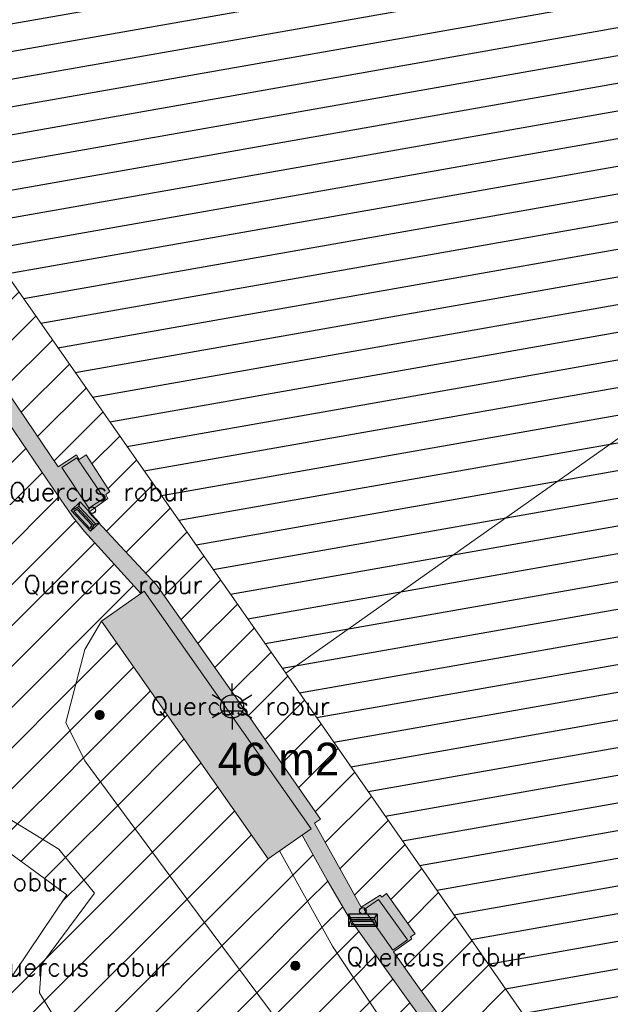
# Model space of a CAD drawing. Header units: metres. Extents: x 102852 to 107197, y 385458 to 392889.
# Tile 8 of 50: x 106695 to 106728, y 392522 to 392576. Entities that reach past the tile are written whole.
import ezdxf
from ezdxf.enums import TextEntityAlignment as Align

# ---------------------------------------------------------------- set-up
doc = ezdxf.new("R2010")
doc.units = ezdxf.units.M
for name, color, linetype, lineweight in [('0-BEBOUWING', 7, 'Continuous', 30), ('0-BEPLANTING', 14, 'Continuous', 30), ('0-GRAS OM SPORTVELDEN', 2, 'Continuous', 30), ('0-GRAS SPORTVELDEN', 3, 'Continuous', 30), ('0-VERHARDING', 5, 'Continuous', 30), ('B-WE-GR-STRUIK-G', 90, 'Continuous', 13), ('B-WE-IE-GEBOUW-G', 10, 'Continuous', 0), ('B-WE-IE-MEUBILAIR_WEGMEUBILAIR-S', 7, 'Continuous', 30), ('B-WE-IE-OV-LICHTMAST-S', 40, 'Continuous', 30), ('B-WE-IE-TERREINAFSCHEIDING_KUNSTMATIG_HEKWERK-G', 6, 'Continuous', 0), ('B-WE-VH-KANTVERHARDING-G', 60, 'Continuous', 13), ('B-WE-VW-MARKERING_LANGS_STREEP_DOORGETROKKEN-G', 7, 'Continuous', 13), ('Bomen', 84, 'Continuous', 0), ('Boomsoort', 10, 'Continuous', 0)]:
    doc.layers.add(name, color=color, linetype=linetype, lineweight=lineweight)
doc.styles.add('ISO 1 1000 T2 5 0', font='font_iso.shx', dxfattribs={"height": 2.5})
doc.styles.add('NLCS-ISO', font='NLCS-ISO.ttf')
doc.styles.add('Style-txt', font='txt.shx')
pattern_1 = [(45, (0, 0), (-1.122532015, 1.122532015), [])]

# ---------------------------------------------------------------- blocks, each defined once
blk = doc.blocks.new('SIE-WEG_AFVALBAK_TYPE_02')
at = {"linetype": 'Continuous'}
for p, q in [((1.56, -0.35), (-1.56, -0.35)), ((-1.33, -0.76), (-1.56, -0.35)), ((-1.33, -0.99), (-1.56, -1.72)), ((1.33, -0.76), (-1.33, -0.76)), ((-1.33, -0.99), (-1.33, -0.76)), ((1.33, -0.99), (-1.33, -0.99)), ((1.33, -0.76), (1.56, -0.35)), ((1.33, -0.99), (1.33, -0.76)), ((1.33, -0.99), (1.56, -1.72)), ((1.56, -1.72), (-1.56, -1.72)), ((-1.18, -1.16), (-1.3, -1.55)), ((1.3, -1.55), (-1.3, -1.55)), ((1.18, -1.16), (-1.18, -1.16)), ((1.18, -1.16), (1.3, -1.55))]:
    blk.add_line(p, q, dxfattribs=at)
for p, q in [((-1.56, -0.35), (-1.56, -1.72)), ((1.56, -0.35), (1.56, -1.72))]:
    blk.add_line(p, q)
blk.add_circle((0, 0), 0.354, dxfattribs=at)
blk = doc.blocks.new('B-SIE-WEG_LICHTMAST-SO_8')
at = {"ltscale": 0.1}
for p, q in [((0, 1.27), (0, 2.53)), ((-1.1, 0.63), (-2.19, 1.27)), ((1.1, 0.63), (2.19, 1.27)), ((-1.1, -0.63), (-2.19, -1.27)), ((1.1, -0.63), (2.19, -1.27)), ((0, -1.27), (0, -2.53))]:
    blk.add_line(p, q, dxfattribs=at)
at = {"flags": 128}
for points in [[(-1.16, 0.5), (1.16, 0.5)], [(-1.16, -0.5), (1.16, -0.5)]]:
    blk.add_lwpolyline(points, dxfattribs=at)
at = {"ltscale": 0.1}
blk.add_circle((0, 0), 1.27, dxfattribs=at)
at = {"style": 'NLCS-ISO'}
blk.add_attdef('TYPE', text='', height=1.8, dxfattribs=at).set_placement((0, 2.53), align=Align.BOTTOM_CENTER)
blk = doc.blocks.new('MPOLYGON_127')
at = {"layer": 'Bomen', "flags": 128}
for points in [[(106710.101, 392524.428), (106710.07, 392524.39), (106710.485, 392524.39)], [(106710.139, 392524.459), (106710.101, 392524.428), (106710.454, 392524.428)], [(106710.101, 392524.428), (106710.454, 392524.428), (106710.485, 392524.39)], [(106710.182, 392524.482), (106710.139, 392524.459), (106710.416, 392524.459)], [(106710.139, 392524.459), (106710.416, 392524.459), (106710.454, 392524.428)], [(106710.229, 392524.496), (106710.182, 392524.482), (106710.373, 392524.482)], [(106710.182, 392524.482), (106710.373, 392524.482), (106710.416, 392524.459)], [(106710.277, 392524.501), (106710.229, 392524.496), (106710.326, 392524.496)], [(106710.229, 392524.496), (106710.326, 392524.496), (106710.373, 392524.482)], [(106710.032, 392524.3), (106710.027, 392524.251), (106710.527, 392524.251)], [(106710.027, 392524.251), (106710.032, 392524.202), (106710.523, 392524.202)], [(106710.027, 392524.251), (106710.527, 392524.251), (106710.523, 392524.202)], [(106710.046, 392524.347), (106710.032, 392524.3), (106710.523, 392524.3)], [(106710.032, 392524.3), (106710.523, 392524.3), (106710.527, 392524.251)], [(106710.032, 392524.202), (106710.046, 392524.155), (106710.508, 392524.155)], [(106710.032, 392524.202), (106710.523, 392524.202), (106710.508, 392524.155)], [(106710.07, 392524.39), (106710.046, 392524.347), (106710.508, 392524.347)], [(106710.046, 392524.347), (106710.508, 392524.347), (106710.523, 392524.3)], [(106710.046, 392524.155), (106710.07, 392524.112), (106710.485, 392524.112)], [(106710.046, 392524.155), (106710.508, 392524.155), (106710.485, 392524.112)], [(106710.07, 392524.39), (106710.485, 392524.39), (106710.508, 392524.347)], [(106710.07, 392524.112), (106710.101, 392524.074), (106710.454, 392524.074)], [(106710.07, 392524.112), (106710.485, 392524.112), (106710.454, 392524.074)], [(106710.101, 392524.074), (106710.139, 392524.043), (106710.416, 392524.043)], [(106710.101, 392524.074), (106710.454, 392524.074), (106710.416, 392524.043)], [(106710.139, 392524.043), (106710.182, 392524.02), (106710.373, 392524.02)], [(106710.139, 392524.043), (106710.416, 392524.043), (106710.373, 392524.02)], [(106710.182, 392524.02), (106710.229, 392524.006), (106710.326, 392524.006)], [(106710.182, 392524.02), (106710.373, 392524.02), (106710.326, 392524.006)], [(106710.229, 392524.006), (106710.326, 392524.006), (106710.277, 392524.001)]]:
    blk.add_lwpolyline(points, close=True, dxfattribs=at)
at = {"layer": 'Bomen', "color": 74, "true_color": 0x55aa00, "flags": 128}
for points in [[(106710.07, 392524.39), (106710.101, 392524.428)], [(106710.101, 392524.428), (106710.139, 392524.459)], [(106710.139, 392524.459), (106710.182, 392524.482)], [(106710.182, 392524.482), (106710.229, 392524.496)], [(106710.229, 392524.496), (106710.277, 392524.501)], [(106710.277, 392524.501), (106710.326, 392524.496)], [(106710.326, 392524.496), (106710.373, 392524.482)], [(106710.373, 392524.482), (106710.416, 392524.459)], [(106710.416, 392524.459), (106710.454, 392524.428)], [(106710.454, 392524.428), (106710.485, 392524.39)], [(106710.027, 392524.251), (106710.032, 392524.3)], [(106710.032, 392524.202), (106710.027, 392524.251)], [(106710.032, 392524.3), (106710.046, 392524.347)], [(106710.046, 392524.155), (106710.032, 392524.202)], [(106710.046, 392524.347), (106710.07, 392524.39)], [(106710.07, 392524.112), (106710.046, 392524.155)], [(106710.101, 392524.074), (106710.07, 392524.112)], [(106710.139, 392524.043), (106710.101, 392524.074)], [(106710.182, 392524.02), (106710.139, 392524.043)], [(106710.229, 392524.006), (106710.182, 392524.02)], [(106710.277, 392524.001), (106710.229, 392524.006)], [(106710.326, 392524.006), (106710.277, 392524.001)], [(106710.373, 392524.02), (106710.326, 392524.006)], [(106710.416, 392524.043), (106710.373, 392524.02)], [(106710.454, 392524.074), (106710.416, 392524.043)], [(106710.485, 392524.112), (106710.454, 392524.074)], [(106710.485, 392524.39), (106710.508, 392524.347)], [(106710.508, 392524.155), (106710.485, 392524.112)], [(106710.508, 392524.347), (106710.523, 392524.3)], [(106710.523, 392524.202), (106710.508, 392524.155)], [(106710.523, 392524.3), (106710.527, 392524.251)], [(106710.527, 392524.251), (106710.523, 392524.202)]]:
    blk.add_lwpolyline(points, dxfattribs=at)
at = {"layer": 'Bomen'}
for points in [[(106710.101, 392524.428), (106710.07, 392524.39), (106710.485, 392524.39)], [(106710.139, 392524.459), (106710.101, 392524.428), (106710.454, 392524.428)], [(106710.101, 392524.428), (106710.454, 392524.428), (106710.485, 392524.39)], [(106710.182, 392524.482), (106710.139, 392524.459), (106710.416, 392524.459)], [(106710.139, 392524.459), (106710.416, 392524.459), (106710.454, 392524.428)], [(106710.229, 392524.496), (106710.182, 392524.482), (106710.373, 392524.482)], [(106710.182, 392524.482), (106710.373, 392524.482), (106710.416, 392524.459)], [(106710.277, 392524.501), (106710.229, 392524.496), (106710.326, 392524.496)], [(106710.229, 392524.496), (106710.326, 392524.496), (106710.373, 392524.482)], [(106710.032, 392524.3), (106710.027, 392524.251), (106710.527, 392524.251)], [(106710.046, 392524.347), (106710.032, 392524.3), (106710.523, 392524.3)], [(106710.032, 392524.3), (106710.523, 392524.3), (106710.527, 392524.251)], [(106710.07, 392524.39), (106710.046, 392524.347), (106710.508, 392524.347)], [(106710.046, 392524.347), (106710.508, 392524.347), (106710.523, 392524.3)], [(106710.07, 392524.39), (106710.485, 392524.39), (106710.508, 392524.347)]]:
    blk.add_solid(points, dxfattribs=at)
at = {"layer": 'Bomen', "extrusion": (0, 0, -1)}
for points in [[(-106710.027, 392524.251), (-106710.032, 392524.202), (-106710.523, 392524.202)], [(-106710.027, 392524.251), (-106710.527, 392524.251), (-106710.523, 392524.202)], [(-106710.032, 392524.202), (-106710.046, 392524.155), (-106710.508, 392524.155)], [(-106710.032, 392524.202), (-106710.523, 392524.202), (-106710.508, 392524.155)], [(-106710.046, 392524.155), (-106710.07, 392524.112), (-106710.485, 392524.112)], [(-106710.046, 392524.155), (-106710.508, 392524.155), (-106710.485, 392524.112)], [(-106710.07, 392524.112), (-106710.101, 392524.074), (-106710.454, 392524.074)], [(-106710.07, 392524.112), (-106710.485, 392524.112), (-106710.454, 392524.074)], [(-106710.101, 392524.074), (-106710.139, 392524.043), (-106710.416, 392524.043)], [(-106710.101, 392524.074), (-106710.454, 392524.074), (-106710.416, 392524.043)], [(-106710.139, 392524.043), (-106710.182, 392524.02), (-106710.373, 392524.02)], [(-106710.139, 392524.043), (-106710.416, 392524.043), (-106710.373, 392524.02)], [(-106710.182, 392524.02), (-106710.229, 392524.006), (-106710.326, 392524.006)], [(-106710.182, 392524.02), (-106710.373, 392524.02), (-106710.326, 392524.006)], [(-106710.229, 392524.006), (-106710.326, 392524.006), (-106710.277, 392524.001)]]:
    blk.add_solid(points, dxfattribs=at)
blk = doc.blocks.new('MPOLYGON_215')
at = {"layer": 'Bomen', "flags": 128}
for points in [[(106699.273, 392538.1), (106699.268, 392538.051), (106699.768, 392538.051)], [(106699.268, 392538.051), (106699.273, 392538.002), (106699.763, 392538.002)], [(106699.268, 392538.051), (106699.768, 392538.051), (106699.763, 392538.002)], [(106699.287, 392538.147), (106699.273, 392538.1), (106699.763, 392538.1)], [(106699.273, 392538.1), (106699.763, 392538.1), (106699.768, 392538.051)], [(106699.273, 392538.002), (106699.287, 392537.955), (106699.749, 392537.955)], [(106699.273, 392538.002), (106699.763, 392538.002), (106699.749, 392537.955)], [(106699.31, 392538.19), (106699.287, 392538.147), (106699.749, 392538.147)], [(106699.287, 392538.147), (106699.749, 392538.147), (106699.763, 392538.1)], [(106699.341, 392538.228), (106699.31, 392538.19), (106699.726, 392538.19)], [(106699.31, 392538.19), (106699.726, 392538.19), (106699.749, 392538.147)], [(106699.379, 392538.259), (106699.341, 392538.228), (106699.694, 392538.228)], [(106699.341, 392538.228), (106699.694, 392538.228), (106699.726, 392538.19)], [(106699.422, 392538.282), (106699.379, 392538.259), (106699.657, 392538.259)], [(106699.379, 392538.259), (106699.657, 392538.259), (106699.694, 392538.228)], [(106699.469, 392538.296), (106699.422, 392538.282), (106699.613, 392538.282)], [(106699.422, 392538.282), (106699.613, 392538.282), (106699.657, 392538.259)], [(106699.518, 392538.301), (106699.469, 392538.296), (106699.566, 392538.296)], [(106699.469, 392538.296), (106699.566, 392538.296), (106699.613, 392538.282)], [(106699.287, 392537.955), (106699.31, 392537.912), (106699.726, 392537.912)], [(106699.287, 392537.955), (106699.749, 392537.955), (106699.726, 392537.912)], [(106699.31, 392537.912), (106699.341, 392537.874), (106699.694, 392537.874)], [(106699.31, 392537.912), (106699.726, 392537.912), (106699.694, 392537.874)], [(106699.341, 392537.874), (106699.379, 392537.843), (106699.657, 392537.843)], [(106699.341, 392537.874), (106699.694, 392537.874), (106699.657, 392537.843)], [(106699.379, 392537.843), (106699.422, 392537.82), (106699.613, 392537.82)], [(106699.379, 392537.843), (106699.657, 392537.843), (106699.613, 392537.82)], [(106699.422, 392537.82), (106699.469, 392537.806), (106699.566, 392537.806)], [(106699.422, 392537.82), (106699.613, 392537.82), (106699.566, 392537.806)], [(106699.469, 392537.806), (106699.566, 392537.806), (106699.518, 392537.801)]]:
    blk.add_lwpolyline(points, close=True, dxfattribs=at)
at = {"layer": 'Bomen', "color": 74, "true_color": 0x55aa00, "flags": 128}
for points in [[(106699.268, 392538.051), (106699.273, 392538.1)], [(106699.273, 392538.002), (106699.268, 392538.051)], [(106699.273, 392538.1), (106699.287, 392538.147)], [(106699.287, 392537.955), (106699.273, 392538.002)], [(106699.287, 392538.147), (106699.31, 392538.19)], [(106699.31, 392538.19), (106699.341, 392538.228)], [(106699.341, 392538.228), (106699.379, 392538.259)], [(106699.379, 392538.259), (106699.422, 392538.282)], [(106699.422, 392538.282), (106699.469, 392538.296)], [(106699.469, 392538.296), (106699.518, 392538.301)], [(106699.518, 392538.301), (106699.566, 392538.296)], [(106699.566, 392538.296), (106699.613, 392538.282)], [(106699.613, 392538.282), (106699.657, 392538.259)], [(106699.657, 392538.259), (106699.694, 392538.228)], [(106699.694, 392538.228), (106699.726, 392538.19)], [(106699.726, 392538.19), (106699.749, 392538.147)], [(106699.749, 392538.147), (106699.763, 392538.1)], [(106699.763, 392538.002), (106699.749, 392537.955)], [(106699.763, 392538.1), (106699.768, 392538.051)], [(106699.768, 392538.051), (106699.763, 392538.002)], [(106699.31, 392537.912), (106699.287, 392537.955)], [(106699.341, 392537.874), (106699.31, 392537.912)], [(106699.379, 392537.843), (106699.341, 392537.874)], [(106699.422, 392537.82), (106699.379, 392537.843)], [(106699.469, 392537.806), (106699.422, 392537.82)], [(106699.518, 392537.801), (106699.469, 392537.806)], [(106699.566, 392537.806), (106699.518, 392537.801)], [(106699.613, 392537.82), (106699.566, 392537.806)], [(106699.657, 392537.843), (106699.613, 392537.82)], [(106699.694, 392537.874), (106699.657, 392537.843)], [(106699.726, 392537.912), (106699.694, 392537.874)], [(106699.749, 392537.955), (106699.726, 392537.912)]]:
    blk.add_lwpolyline(points, dxfattribs=at)
at = {"layer": 'Bomen'}
for points in [[(106699.273, 392538.1), (106699.268, 392538.051), (106699.768, 392538.051)], [(106699.287, 392538.147), (106699.273, 392538.1), (106699.763, 392538.1)], [(106699.273, 392538.1), (106699.763, 392538.1), (106699.768, 392538.051)], [(106699.31, 392538.19), (106699.287, 392538.147), (106699.749, 392538.147)], [(106699.287, 392538.147), (106699.749, 392538.147), (106699.763, 392538.1)], [(106699.341, 392538.228), (106699.31, 392538.19), (106699.726, 392538.19)], [(106699.31, 392538.19), (106699.726, 392538.19), (106699.749, 392538.147)], [(106699.379, 392538.259), (106699.341, 392538.228), (106699.694, 392538.228)], [(106699.341, 392538.228), (106699.694, 392538.228), (106699.726, 392538.19)], [(106699.422, 392538.282), (106699.379, 392538.259), (106699.657, 392538.259)], [(106699.379, 392538.259), (106699.657, 392538.259), (106699.694, 392538.228)], [(106699.469, 392538.296), (106699.422, 392538.282), (106699.613, 392538.282)], [(106699.422, 392538.282), (106699.613, 392538.282), (106699.657, 392538.259)], [(106699.518, 392538.301), (106699.469, 392538.296), (106699.566, 392538.296)], [(106699.469, 392538.296), (106699.566, 392538.296), (106699.613, 392538.282)]]:
    blk.add_solid(points, dxfattribs=at)
at = {"layer": 'Bomen', "extrusion": (0, 0, -1)}
for points in [[(-106699.268, 392538.051), (-106699.273, 392538.002), (-106699.763, 392538.002)], [(-106699.268, 392538.051), (-106699.768, 392538.051), (-106699.763, 392538.002)], [(-106699.273, 392538.002), (-106699.287, 392537.955), (-106699.749, 392537.955)], [(-106699.273, 392538.002), (-106699.763, 392538.002), (-106699.749, 392537.955)], [(-106699.287, 392537.955), (-106699.31, 392537.912), (-106699.726, 392537.912)], [(-106699.287, 392537.955), (-106699.749, 392537.955), (-106699.726, 392537.912)], [(-106699.31, 392537.912), (-106699.341, 392537.874), (-106699.694, 392537.874)], [(-106699.31, 392537.912), (-106699.726, 392537.912), (-106699.694, 392537.874)], [(-106699.341, 392537.874), (-106699.379, 392537.843), (-106699.657, 392537.843)], [(-106699.341, 392537.874), (-106699.694, 392537.874), (-106699.657, 392537.843)], [(-106699.379, 392537.843), (-106699.422, 392537.82), (-106699.613, 392537.82)], [(-106699.379, 392537.843), (-106699.657, 392537.843), (-106699.613, 392537.82)], [(-106699.422, 392537.82), (-106699.469, 392537.806), (-106699.566, 392537.806)], [(-106699.422, 392537.82), (-106699.613, 392537.82), (-106699.566, 392537.806)], [(-106699.469, 392537.806), (-106699.566, 392537.806), (-106699.518, 392537.801)]]:
    blk.add_solid(points, dxfattribs=at)

msp = doc.modelspace()

# ---------------------------------------------------------------- hatches: boundary and pattern name
at = {"layer": '0-BEBOUWING', "ltscale": 0.2, "true_color": 0x636466}
for points in [[(106698.259, 392552.204), (106697.428, 392551.669), (106698.911, 392549.425), (106699.753, 392549.984)], [(106701.97, 392544.865), (106701.786, 392544.736), (106699.614, 392543.22), (106708.791, 392530.144), (106710.653, 392531.444), (106711.147, 392531.789)], [(106701.786, 392544.736), (106699.614, 392543.22), (106708.791, 392530.144), (106711.143, 392531.795), (106701.97, 392544.865)], [(106714.86, 392527.903), (106714.068, 392527.354), (106715.652, 392525.119), (106716.443, 392525.686)]]:
    msp.add_hatch(color=251, dxfattribs=at).paths.add_polyline_path(points)
at = {"layer": '0-BEPLANTING'}
h = msp.add_hatch(dxfattribs=at)
h.set_pattern_fill('ANSI31', color=256, scale=0.1, pattern_type=2)
h.set_pattern_definition(pattern_1)
h.paths.add_polyline_path([(106719.632, 392514.245), (106718.938, 392514.99), (106718.18, 392514.849), (106716.754, 392513.849), (106712.076, 392510.359), (106711.573, 392510.138), (106701.692, 392517.539), (106697.188, 392521.135), (106696.202, 392522.772), (106696.322, 392524.316), (106699.222, 392528.246), (106697.274, 392530.659), (106688.818, 392535.824), (106687.392, 392536.807), (106686.619, 392536.643), (106682.769, 392533.036), (106682.004, 392532.194), (106672.084, 392538.844), (106661.415, 392546.593), (106655.274, 392551.965), (106652.074, 392554.824), (106647.013, 392550.413), (106685.562, 392524.056), (106688.159, 392527.504), (106683.357, 392530.682), (106687.022, 392535.963), (106697.701, 392528.149), (106694.207, 392522.955), (106689.049, 392526.841), (106686.473, 392523.428), (106700.229, 392513.897), (106747.898, 392480.331), (106760.114, 392490.415), (106786.714, 392512.905), (106804.416, 392527.816), (106813.241, 392535.316), (106825.592, 392546.351), (106830.494, 392550.058), (106835.258, 392553.282), (106839.787, 392548.316), (106848.675, 392538.78), (106895.742, 392580.054), (106885.181, 392593.181), (106903.743, 392606.249), (106901.657, 392607.873), (106900.484, 392607.118), (106898.98, 392605.866), (106894.83, 392602.682), (106888.788, 392598.009), (106881.265, 392592.439), (106880.486, 392591.728), (106880.712, 392590.881), (106881.691, 392589.56), (106885.403, 392585.411), (106887.554, 392583.279), (106888.784, 392581.191), (106889.052, 392579.769), (106888.227, 392578.981), (106881.301, 392573.86), (106875.765, 392568.788), (106869.627, 392563.132), (106865.958, 392560.052), (106860.44, 392555.101), (106850.554, 392546.099), (106848.767, 392545.241), (106847.521, 392545.737), (106843.495, 392551.702), (106839.644, 392556.665), (106837.241, 392559.165), (106836.321, 392558.62), (106834.933, 392557.55), (106829.126, 392553.423), (106819.728, 392546.555), (106810.591, 392540.216), (106809.411, 392539.399), (106807.28, 392537.802), (106805.589, 392535.946), (106803.836, 392533.195), (106797.846, 392528.632), (106788.908, 392521.609), (106779.307, 392514.119), (106772.597, 392509.291), (106765.29, 392503.863), (106757.373, 392497.804), (106744.929, 392488.447), (106743.664, 392487.535), (106742.024, 392487.917), (106739.864, 392489.057), (106738.175, 392490.178), (106736.203, 392491.857), (106726.157, 392505.387)])
h.paths.add_polyline_path([(106699.614, 392543.22), (106698.705, 392541.649), (106697.647, 392537.64), (106698.702, 392535.525), (106704.303, 392527.935), (106712.882, 392516.441), (106713.785, 392515.756), (106715.067, 392516.126), (106716.858, 392517.388), (106717.101, 392517.731), (106716.948, 392518.396), (106712.316, 392525.322), (106709.402, 392530.571), (106708.791, 392530.144)])
at = {"layer": '0-GRAS OM SPORTVELDEN', "ltscale": 0.2}
h = msp.add_hatch(dxfattribs=at)
h.set_pattern_fill('ANSI31', color=256, scale=0.1, pattern_type=2)
h.set_pattern_definition([(45, (0.0001, -2e-20), (-1.122532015, 1.122532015), [])])
h.paths.add_polyline_path([(106699.614, 392543.22), (106701.786, 392544.736), (106698.685, 392548.144), (106698.068, 392548.888), (106697.594, 392549.567), (106696.581, 392551.042), (106692.036, 392557.715), (106684.596, 392552.902), (106684.376, 392552.032), (106686.375, 392549.084), (106672.574, 392539.687), (106666.753, 392548.265), (106680.539, 392557.637), (106682.538, 392554.692), (106683.476, 392554.528), (106690.958, 392559.343), (106674.178, 392584.164), (106703.298, 392607.168), (106704.266, 392607.95), (106705.304, 392608.521), (106736.985, 392627.973), (106743.105, 392619.568), (106745.323, 392621.209), (106744.699, 392621.923), (106745.498, 392622.471), (106746.058, 392621.742), (106748.221, 392623.288), (106748.137, 392623.451), (106737.284, 392636.269), (106736.454, 392635.569), (106718.467, 392622.837), (106718.55, 392622.621), (106718.557, 392621.543), (106718.026, 392620.607), (106715.56, 392618.864), (106707.807, 392614.021), (106700.324, 392608.965), (106692.776, 392603.3), (106684.025, 392596.591), (106676.653, 392590.701), (106672.913, 392588.234), (106670.987, 392587.691), (106670.188, 392587.868), (106667.968, 392590.155), (106667.449, 392589.503), (106669.971, 392587.493), (106668.447, 392585.374), (106665.824, 392587.465), (106665.2, 392586.682), (106667.215, 392585.28), (106669.82, 392582.755), (106671.342, 392581.09), (106672.673, 392579.289), (106673.83, 392577.418), (106675.119, 392575.367), (106679.118, 392570.634), (106682.137, 392566.65), (106682.7, 392565.327), (106682.662, 392564.337), (106681.467, 392562.832), (106679.193, 392561.809), (106677.797, 392562.217), (106676.526, 392563.934), (106671.746, 392572.29), (106652.074, 392554.824), (106655.274, 392551.965), (106661.415, 392546.593), (106672.084, 392538.844), (106682.004, 392532.194), (106682.769, 392533.036), (106686.619, 392536.643), (106687.392, 392536.807), (106688.818, 392535.824), (106697.274, 392530.659), (106697.647, 392537.64), (106698.705, 392541.649)])
h = msp.add_hatch(dxfattribs=at)
h.set_pattern_fill('ANSI31', color=256, scale=0.1, pattern_type=2)
h.set_pattern_definition(pattern_1)
h.paths.add_polyline_path([(106755.851, 392600.517), (106736.7, 392626.765), (106705.88, 392607.828), (106704.681, 392607.082), (106675.463, 392583.983), (106691.587, 392560.03), (106697.226, 392551.704), (106698.233, 392552.356), (106698.394, 392552.104), (106698.768, 392552.358), (106700.07, 392550.345), (106699.855, 392550.177), (106699.966, 392549.954), (106698.914, 392549.207), (106702.633, 392545.217), (106706.774, 392539.359), (106709.241, 392541.086), (106684.127, 392576.951), (106679.966, 392582.915), (106679.477, 392583.583), (106680.277, 392584.246), (106686.112, 392588.301), (106691.367, 392591.92), (106700.501, 392598.236), (106704.717, 392601.148), (106710.812, 392605.443), (106714.917, 392608.287), (106724.019, 392614.629), (106729.293, 392618.351), (106735.15, 392622.374), (106735.893, 392622.864), (106736.39, 392622.146), (106740.804, 392615.899), (106765.933, 392579.748), (106769.242, 392582.106), (106769.173, 392582.202), (106767.743, 392584.207)])
h = msp.add_hatch(dxfattribs=at)
h.set_pattern_fill('ANSI31', color=256, scale=0.1, pattern_type=2)
h.set_pattern_definition(pattern_1)
h.paths.add_polyline_path([(106770.227, 392580.723), (106769.242, 392582.106), (106765.933, 392579.748), (106795.809, 392537.129), (106796.295, 392536.409), (106795.491, 392535.817), (106790.016, 392532.052), (106784.338, 392528.171), (106775.167, 392521.898), (106770.873, 392519.025), (106764.739, 392514.812), (106760.597, 392511.874), (106751.544, 392505.717), (106746.05, 392501.891), (106740.408, 392498.041), (106739.628, 392497.518), (106739.04, 392498.305), (106734.968, 392504.108), (106709.756, 392540.35), (106709.241, 392541.086), (106706.774, 392539.359), (106711.664, 392532.313), (106711.334, 392532.089), (106713, 392529.11), (106713.905, 392527.476), (106714.948, 392528.128), (106715.045, 392528.034), (106715.291, 392528.22), (106716.863, 392526.016), (106716.614, 392525.836), (106716.691, 392525.728), (106715.678, 392525.011), (106716.785, 392523.469), (106738.56, 392493.274), (106770.749, 392512.973), (106771.581, 392513.653), (106799.929, 392536.03)])
h = msp.add_hatch(dxfattribs=at)
h.set_pattern_fill('ANSI31', color=256, scale=0.1, pattern_type=2)
h.set_pattern_definition(pattern_1)
h.paths.add_polyline_path([(106704.303, 392527.935), (106698.702, 392535.525), (106697.647, 392537.64), (106697.274, 392530.659), (106699.222, 392528.246), (106696.322, 392524.316), (106696.202, 392522.772), (106697.188, 392521.135), (106701.692, 392517.539), (106711.573, 392510.138), (106712.076, 392510.359), (106716.754, 392513.849), (106718.18, 392514.849), (106718.938, 392514.99), (106719.632, 392514.245), (106726.157, 392505.387), (106736.203, 392491.857), (106738.175, 392490.178), (106739.864, 392489.057), (106742.024, 392487.917), (106743.664, 392487.535), (106744.929, 392488.447), (106757.373, 392497.804), (106765.29, 392503.863), (106772.597, 392509.291), (106779.307, 392514.119), (106788.908, 392521.609), (106797.846, 392528.632), (106803.836, 392533.195), (106805.589, 392535.946), (106803.549, 392537.653), (106801.204, 392535.881), (106771.966, 392512.815), (106771.119, 392512.157), (106770.229, 392511.573), (106738.337, 392492.028), (106716.303, 392522.605), (106713.235, 392526.897), (106712.031, 392528.961), (106710.653, 392531.444), (106709.402, 392530.571), (106712.316, 392525.322), (106716.948, 392518.396), (106717.101, 392517.731), (106716.858, 392517.388), (106715.067, 392516.126), (106713.785, 392515.756), (106712.882, 392516.441)])
at = {"layer": '0-GRAS SPORTVELDEN'}
h = msp.add_hatch(dxfattribs=at)
h.set_pattern_fill('HATCH', color=256, scale=0.1, style=0, pattern_type=2)
h.set_pattern_definition([(10, (106743.9485, 392580.1995), (-0.260472, 1.477212), [])])
h.paths.add_polyline_path([(106740.804, 392615.899), (106736.39, 392622.146), (106735.15, 392622.374), (106729.293, 392618.351), (106724.019, 392614.629), (106714.917, 392608.287), (106710.812, 392605.443), (106704.717, 392601.148), (106700.501, 392598.236), (106691.367, 392591.92), (106686.112, 392588.301), (106680.277, 392584.246), (106679.966, 392582.915), (106684.127, 392576.951), (106709.756, 392540.35), (106734.968, 392504.108), (106739.04, 392498.305), (106740.408, 392498.041), (106746.05, 392501.891), (106751.544, 392505.717), (106760.597, 392511.874), (106764.739, 392514.812), (106770.873, 392519.025), (106775.167, 392521.898), (106784.338, 392528.171), (106790.016, 392532.052), (106795.491, 392535.817), (106795.809, 392537.129), (106765.933, 392579.748)])
at = {"layer": '0-VERHARDING', "true_color": 0x939598}
for points in [[(106701.786, 392544.736), (106698.685, 392548.144), (106698.068, 392548.888), (106697.594, 392549.567), (106696.581, 392551.042), (106692.036, 392557.715), (106690.958, 392559.343), (106674.178, 392584.164), (106703.298, 392607.168), (106704.266, 392607.95), (106705.304, 392608.521), (106736.985, 392627.973), (106736.7, 392626.765), (106705.88, 392607.828), (106704.681, 392607.082), (106675.463, 392583.983), (106691.587, 392560.03), (106697.226, 392551.704), (106697.428, 392551.669), (106698.911, 392549.425), (106698.914, 392549.207), (106702.633, 392545.217), (106701.97, 392544.865)], [(106711.147, 392531.789), (106701.97, 392544.865), (106702.633, 392545.217), (106706.774, 392539.359), (106711.664, 392532.313), (106711.334, 392532.089)]]:
    msp.add_hatch(color=252, dxfattribs=at).paths.add_polyline_path(points)
at = {"layer": '0-VERHARDING', "true_color": 0x939598, "extrusion": (0, 0, -1)}
for points in [[(-106698.914, 392549.207), (-106699.966, 392549.954), (-106699.855, 392550.177), (-106700.07, 392550.345), (-106698.768, 392552.358), (-106698.394, 392552.104), (-106698.233, 392552.356), (-106697.226, 392551.704), (-106697.428, 392551.669), (-106698.259, 392552.204), (-106699.753, 392549.984), (-106698.911, 392549.425)], [(-106738.337, 392492.028), (-106738.56, 392493.274), (-106716.785, 392523.469), (-106715.678, 392525.011), (-106715.652, 392525.119), (-106714.068, 392527.354), (-106713.905, 392527.476), (-106711.334, 392532.089), (-106711.147, 392531.789), (-106710.653, 392531.444), (-106712.031, 392528.961), (-106713.235, 392526.897), (-106716.303, 392522.605)], [(-106715.678, 392525.011), (-106716.691, 392525.728), (-106716.614, 392525.836), (-106716.863, 392526.016), (-106715.291, 392528.22), (-106715.045, 392528.034), (-106714.948, 392528.128), (-106713.905, 392527.476), (-106714.068, 392527.354), (-106714.86, 392527.903), (-106716.443, 392525.686), (-106715.652, 392525.119)]]:
    msp.add_hatch(color=252, dxfattribs=at).paths.add_polyline_path(points)

# ---------------------------------------------------------------- linework, layer by layer
at = {"layer": 'B-WE-GR-STRUIK-G', "flags": 128}
for points in [[(106652.074, 392554.824), (106655.274, 392551.965), (106661.415, 392546.593), (106672.084, 392538.844), (106682.004, 392532.194), (106682.769, 392533.036), (106686.619, 392536.643), (106687.392, 392536.807), (106688.818, 392535.824), (106697.274, 392530.659), (106699.222, 392528.246), (106696.322, 392524.316), (106696.202, 392522.772), (106697.188, 392521.135), (106701.692, 392517.539), (106711.573, 392510.138), (106712.076, 392510.359), (106716.754, 392513.849), (106718.18, 392514.849), (106718.938, 392514.99), (106719.632, 392514.245), (106726.157, 392505.387), (106736.203, 392491.857)], [(106709.402, 392530.571), (106712.316, 392525.322), (106716.948, 392518.396), (106717.101, 392517.731), (106716.858, 392517.388), (106715.067, 392516.126), (106713.785, 392515.756), (106712.882, 392516.441), (106704.303, 392527.935), (106698.702, 392535.525), (106697.647, 392537.64), (106698.705, 392541.649), (106699.614, 392543.22)]]:
    msp.add_lwpolyline(points, dxfattribs=at)
at = {"layer": 'B-WE-IE-GEBOUW-G'}
for p, q in [((106701.97, 392544.865), (106699.614, 392543.22)), ((106711.147, 392531.789), (106701.97, 392544.865)), ((106708.791, 392530.144), (106699.614, 392543.22))]:
    msp.add_line(p, q, dxfattribs=at)
at = {"layer": 'B-WE-IE-GEBOUW-G', "flags": 128}
msp.add_lwpolyline([(106708.791, 392530.144), (106711.147, 392531.789)], dxfattribs=at)
at = {"layer": 'B-WE-IE-GEBOUW-G'}
for points in [[(106698.911, 392549.425), (106699.753, 392549.984), (106698.259, 392552.204), (106697.428, 392551.669)], [(106715.652, 392525.119), (106716.443, 392525.686), (106714.86, 392527.903), (106714.068, 392527.354)]]:
    msp.add_3dface(points, dxfattribs=at)
at = {"layer": 'B-WE-IE-TERREINAFSCHEIDING_KUNSTMATIG_HEKWERK-G', "flags": 128}
msp.add_lwpolyline([(106688.159, 392527.504), (106683.357, 392530.682), (106687.022, 392535.963), (106697.701, 392528.149), (106694.207, 392522.955), (106689.049, 392526.841)], dxfattribs=at)
at = {"layer": 'B-WE-VH-KANTVERHARDING-G', "flags": 128}
for points in [[(106710.653, 392531.444), (106710.653, 392531.444), (106712.031, 392528.961), (106713.235, 392526.897), (106716.303, 392522.605), (106738.337, 392492.028), (106755.944, 392502.841), (106770.229, 392511.573), (106771.119, 392512.157), (106771.966, 392512.815), (106801.204, 392535.881), (106770.805, 392581.417), (106769.835, 392582.844), (106768.708, 392584.401), (106756.606, 392601.068), (106758.153, 392602.213), (106761.655, 392597.512), (106766.068, 392600.736), (106767.715, 392598.417), (106768.951, 392599.204)], [(106674.192, 392584.166), (106690.958, 392559.343), (106683.476, 392554.528), (106682.538, 392554.692), (106680.539, 392557.637), (106666.753, 392548.265), (106672.574, 392539.687), (106686.375, 392549.084), (106684.376, 392552.032), (106684.596, 392552.902), (106692.036, 392557.715), (106696.581, 392551.042), (106697.594, 392549.567), (106698.068, 392548.888), (106698.685, 392548.144), (106701.786, 392544.736)], [(106691.587, 392560.03), (106697.226, 392551.704), (106698.233, 392552.356), (106698.394, 392552.104), (106698.768, 392552.358), (106700.07, 392550.345), (106699.855, 392550.177), (106699.966, 392549.954), (106698.914, 392549.207), (106702.633, 392545.217), (106706.774, 392539.359), (106711.664, 392532.313), (106711.334, 392532.089), (106713, 392529.11), (106713.905, 392527.476), (106714.948, 392528.128), (106715.045, 392528.034), (106715.291, 392528.22), (106716.863, 392526.016), (106716.614, 392525.836), (106716.691, 392525.728), (106715.678, 392525.011), (106716.785, 392523.469), (106738.56, 392493.274)]]:
    msp.add_lwpolyline(points, dxfattribs=at)
at = {"layer": 'B-WE-VW-MARKERING_LANGS_STREEP_DOORGETROKKEN-G', "flags": 128}
for points in [[(106734.968, 392504.108), (106709.756, 392540.35), (106684.127, 392576.951), (106679.966, 392582.915), (106679.477, 392583.583), (106680.277, 392584.246), (106686.112, 392588.301), (106691.367, 392591.92), (106700.501, 392598.236), (106704.717, 392601.148), (106710.812, 392605.443), (106714.917, 392608.287), (106724.019, 392614.629), (106729.293, 392618.351)], [(106730.401, 392554.932), (106709.756, 392540.35)]]:
    msp.add_lwpolyline(points, dxfattribs=at)

# ---------------------------------------------------------------- block references
at = {"layer": 'B-WE-IE-MEUBILAIR_WEGMEUBILAIR-S', "xscale": 0.5, "yscale": 0.5, "zscale": 0.5}
for p, rotation in [((106699.103, 392549.317), 312.9866694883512), ((106713.993, 392527.274), 360)]:
    msp.add_blockref('SIE-WEG_AFVALBAK_TYPE_02', p, dxfattribs=dict(at, rotation=rotation))
at = {"layer": 'B-WE-IE-OV-LICHTMAST-S', "xscale": 0.5, "yscale": 0.5, "zscale": 0.5, "rotation": 360}
msp.add_blockref('B-SIE-WEG_LICHTMAST-SO_8', (106706.798, 392538.52), dxfattribs=at)
at = {"layer": 'Bomen', "rotation": 360}
for name in ['MPOLYGON_215', 'MPOLYGON_127']:
    msp.add_blockref(name, (0, 0, 0.134), dxfattribs=at)

# ---------------------------------------------------------------- texts
at = {"insert": (106706.005, 392536.522), "char_height": 1.8, "width": 34.45304, "attachment_point": 1, "style": 'ISO 1 1000 T2 5 0'}
msp.add_mtext('46 m2', dxfattribs=at)
at = {"layer": 'Boomsoort', "color": 7, "style": 'Style-txt'}
for p in [(106704.377, 392549.84, 0.134), (106705.179, 392544.732, 0.134), (106712.184, 392538.051, 0.134), (106697.72, 392528.377, 0.134), (106722.944, 392524.251, 0.134), (106703.39, 392523.687, 0.134)]:
    msp.add_text('Quercus robur', height=1, dxfattribs=at).set_placement(p, align=Align.RIGHT)

doc.saveas('drawing.dxf')
